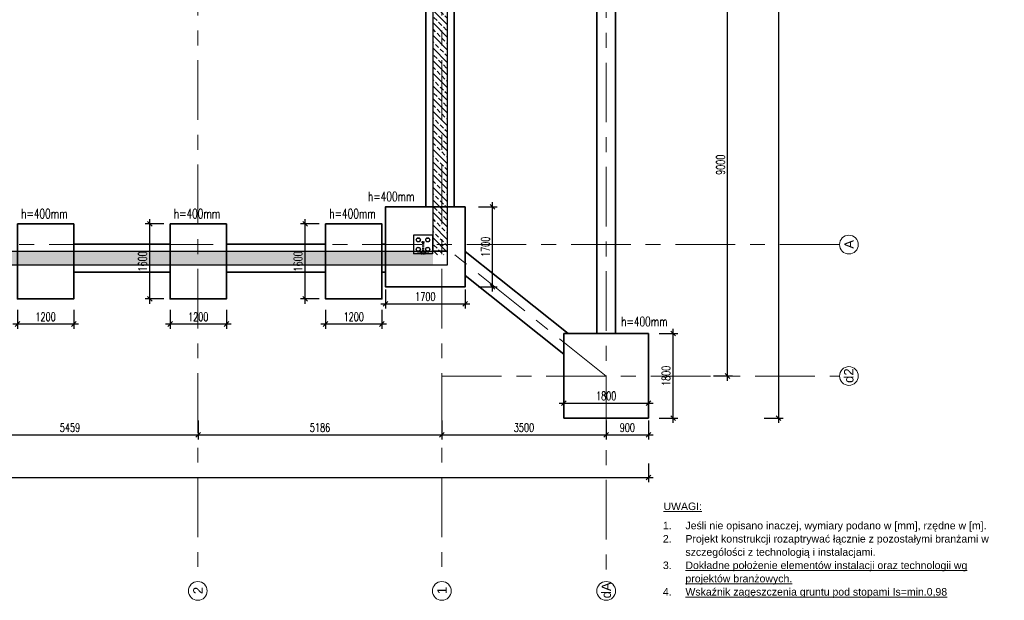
# Model space of a CAD drawing. Header units: millimetres. Extents: x 6071355 to 6728188, y -31956 to 56387.
# Tile 7 of 59: x 6107255 to 6128217, y -31956 to -19586. Entities that reach past the tile are written whole.
import ezdxf

# ---------------------------------------------------------------- set-up
doc = ezdxf.new("R2010")
doc.units = ezdxf.units.MM
doc.header["$MEASUREMENT"] = 0
doc.linetypes.add('DXK_LINE_DOT2', pattern=[3.9198, 1.9599, -1.9599])
doc.linetypes.add('Grid Line', pattern=[2222.5, 1270, -317.5, 317.5, -317.5])
doc.layers.add('A---Text.Generic', color=7, linetype='Continuous', lineweight=13, true_color=0x848484)
doc.layers.add('A_wymiary', color=7, linetype='Continuous', lineweight=15, true_color=0x848484)
doc.layers.add('BZ_MUR_FUND', color=8, linetype='Continuous')
doc.layers.add('ELEMENTY', color=7, linetype='Continuous')
for name, color, linetype, lineweight in [('M_ŁAWY', 3, 'Continuous', 35), ('Standard 1350-A_01-RZUT PARTERU LUSTRO2_28_Nowe_MODO_A1_osie-1_Nr_pióra__7_Nr_pióra__7_Nr_pióra__7', 7, 'Continuous', 18), ('Standard 1350-A_01-RZUT PARTERU LUSTRO2_28_Nowe_MODO_A1_osie_Nr_pióra__7_Nr_pióra__7_Nr_pióra__7', 7, 'Continuous', 18)]:
    doc.layers.add(name, color=color, linetype=linetype, lineweight=lineweight)
doc.styles.add('Arial prosty', font='arial.ttf')
doc.styles.add('STYL_AUTOMATYCZNY_1', font='arial.ttf')
doc.styles.add('wymiar', font='romans.shx', dxfattribs={"width": 0.7})
doc.dimstyles.new('AB_100mm', dxfattribs={"dimscale": 100, "dimtxt": 1.8, "dimasz": 1, "dimexe": 1, "dimexo": 0, "dimtad": 1, "dimrnd": 1, "dimtxsty": 'wymiar', "dimblk": 'OBLIQUE', "dimcen": 2.5, "dimdle": 1, "dimclrd": 4, "dimclre": 4, "dimclrt": 3, "dimadec": 0, "dimazin": 0, "dimtfac": 1, "dimtix": 1, "dimtmove": 2, "dimatfit": 3, "dimfxl": 3, "dimfxlon": 1, "dimarcsym": 0})

# ---------------------------------------------------------------- blocks, each defined once
blk = doc.blocks.new('Part-86624973-72575 - 1482')
at = {"layer": 'ELEMENTY', "color": 2, "linetype": 'Continuous'}
for p, q in [((80630, 6580), (80630, 6980)), ((80630, 6980), (81030, 6980)), ((81030, 6580), (81030, 6980)), ((80630, 6580), (81030, 6580))]:
    blk.add_line(p, q, dxfattribs=at)
blk = doc.blocks.new('Part-86624973-73510 - 1482')
at = {"layer": 'ELEMENTY', "color": 1, "linetype": 'DXK_LINE_DOT2'}
for p, q in [((81030, 6590), (81020, 6590)), ((81020, 6580), (81020, 6590)), ((81030, 6580), (81020, 6580)), ((81030, 6580), (81030, 6590))]:
    blk.add_line(p, q, dxfattribs=at)
blk = doc.blocks.new('Part-86624973-72897 - 1482')
at = {"layer": 'ELEMENTY', "color": 2, "linetype": 'Continuous'}
for radius, start, end in [(43.5, 22.5, 202.5), (40, 337.5, 157.5), (43.5, 202.5, 22.5), (40, 157.5, 337.5)]:
    blk.add_arc((80930, 6680), radius, start, end, dxfattribs=at)
blk = doc.blocks.new('Part-86624973-73509 - 1482')
at = {"layer": 'ELEMENTY', "color": 1, "linetype": 'DXK_LINE_DOT2'}
for p, q in [((80991, 6655), (80991, 6905)), ((80991, 6905), (80995, 6905)), ((80995, 6655), (80995, 6905)), ((80991, 6655), (80995, 6655))]:
    blk.add_line(p, q, dxfattribs=at)
blk = doc.blocks.new('Part-86624973-72899 - 1482')
at = {"layer": 'ELEMENTY', "color": 2, "linetype": 'Continuous'}
for radius, start, end in [(43.5, 22.5, 202.5), (40, 337.5, 157.5), (43.5, 202.5, 22.5), (40, 157.5, 337.5)]:
    blk.add_arc((80730, 6880), radius, start, end, dxfattribs=at)
blk = doc.blocks.new('Part-86624973-73511 - 1482')
at = {"layer": 'ELEMENTY', "color": 1, "linetype": 'DXK_LINE_DOT2'}
for p, q in [((80775, 6755), (80775, 6805)), ((80783, 6805), (80775, 6805)), ((80783, 6755), (80775, 6755)), ((80775, 6755), (80775, 6755)), ((80783, 6755), (80783, 6805)), ((80783, 6790), (80983, 6790)), ((80783, 6770), (80983, 6770)), ((80983, 6790), (80984, 6794)), ((80984, 6766), (80983, 6770)), ((80984, 6794), (80986, 6801)), ((80986, 6759), (80984, 6766)), ((80991, 6809), (80986, 6801)), ((80991, 6751), (80986, 6759)), ((80991, 6809), (81001, 6819)), ((81001, 6741), (80991, 6751)), ((81001, 6819), (81011, 6824)), ((81001, 6741), (81011, 6736)), ((81011, 6824), (81020, 6828)), ((81011, 6736), (81020, 6732)), ((81020, 6828), (81030, 6829)), ((81020, 6825), (81030, 6826)), ((81020, 6818), (81030, 6819)), ((81020, 6808), (81030, 6809)), ((81020, 6795), (81030, 6795)), ((81020, 6780), (81030, 6780)), ((81020, 6765), (81030, 6765)), ((81020, 6752), (81030, 6751)), ((81020, 6742), (81030, 6741)), ((81020, 6735), (81030, 6734)), ((81020, 6732), (81030, 6732)), ((81030, 6829), (81030, 6732))]:
    blk.add_line(p, q, dxfattribs=at)
blk = doc.blocks.new('Part-86624973-73507 - 1482')
at = {"layer": 'ELEMENTY', "color": 1, "linetype": 'DXK_LINE_DOT2'}
for p, q in [((81025, 6740), (81025, 6820)), ((81025, 6820), (81030, 6820)), ((81025, 6740), (81030, 6740)), ((81030, 6740), (81030, 6820))]:
    blk.add_line(p, q, dxfattribs=at)
blk = doc.blocks.new('Part-86624973-72898 - 1482')
at = {"layer": 'ELEMENTY', "color": 2, "linetype": 'Continuous'}
for radius, start, end in [(43.5, 22.5, 202.5), (40, 337.5, 157.5), (43.5, 202.5, 22.5), (40, 157.5, 337.5)]:
    blk.add_arc((80730, 6680), radius, start, end, dxfattribs=at)
blk = doc.blocks.new('Part-86624973-72900 - 1482')
at = {"layer": 'ELEMENTY', "color": 2, "linetype": 'Continuous'}
for radius, start, end in [(43.5, 22.5, 202.5), (40, 337.5, 157.5), (43.5, 202.5, 22.5), (40, 157.5, 337.5)]:
    blk.add_arc((80930, 6880), radius, start, end, dxfattribs=at)
blk = doc.blocks.new('Part-86624973-73508 - 1482')
at = {"layer": 'ELEMENTY', "color": 1, "linetype": 'DXK_LINE_DOT2'}
for p, q in [((80995, 6782), (80995, 6778)), ((80995, 6782), (81025, 6782)), ((80995, 6778), (81025, 6778)), ((81025, 6782), (81025, 6778))]:
    blk.add_line(p, q, dxfattribs=at)
blk = doc.blocks.new('Part-86624973-73512 - 1482')
at = {"layer": 'ELEMENTY', "color": 2, "linetype": 'Continuous'}
for p, q in [((80987, 6799), (80987, 6829)), ((80987, 6829), (80991, 6829)), ((80987, 6799), (80991, 6799)), ((80991, 6799), (80991, 6829))]:
    blk.add_line(p, q, dxfattribs=at)
blk = doc.blocks.new('_Oblique')
at = {"color": 0, "linetype": 'ByBlock', "lineweight": -2}
blk.add_line((-0.5, -0.5), (0.5, 0.5), dxfattribs=at)
blk = doc.blocks.new('*D12727')
at = {"layer": 'A_wymiary', "color": 4, "lineweight": -2}
for p, q in [((6122027, -18177), (6122427, -18177)), ((6122327, -27277), (6122327, -18077)), ((6122027, -27177), (6122427, -27177))]:
    blk.add_line(p, q, dxfattribs=at)
at = {"layer": 'Defpoints', "color": 0}
for p in [(6120491, -18177), (6122327, -18177), (6120641, -27177)]:
    blk.add_point(p, dxfattribs=at)
at = {"layer": 'A_wymiary', "color": 4, "lineweight": -2, "xscale": 100, "yscale": 100, "zscale": 100}
for p, rotation in [((6122327, -18177), 90), ((6122327, -27177), 270)]:
    blk.add_blockref('_Oblique', p, dxfattribs=dict(at, rotation=rotation))
at = {"layer": 'A_wymiary', "color": 3, "insert": (6122175, -22677), "char_height": 180, "attachment_point": 5, "rotation": 90, "style": 'wymiar'}
blk.add_mtext('9000', dxfattribs=at)
blk = doc.blocks.new('*D12758')
at = {"layer": 'A_wymiary', "color": 4, "lineweight": -2}
for p, q in [((6105596, -28128), (6105596, -28528)), ((6111056, -28128), (6111056, -28528)), ((6105496, -28428), (6111156, -28428))]:
    blk.add_line(p, q, dxfattribs=at)
at = {"layer": 'Defpoints', "color": 0}
for p in [(6105596, -24816), (6111056, -25536), (6111056, -28428)]:
    blk.add_point(p, dxfattribs=at)
at = {"layer": 'A_wymiary', "color": 4, "lineweight": -2, "xscale": 100, "yscale": 100, "zscale": 100, "rotation": 180}
blk.add_blockref('_Oblique', (6105596, -28428), dxfattribs=at)
at = {"layer": 'A_wymiary', "color": 4, "lineweight": -2, "xscale": 100, "yscale": 100, "zscale": 100}
blk.add_blockref('_Oblique', (6111056, -28428), dxfattribs=at)
at = {"layer": 'A_wymiary', "color": 3, "insert": (6108326, -28276), "char_height": 180, "attachment_point": 5, "style": 'wymiar'}
blk.add_mtext('5459', dxfattribs=at)
blk = doc.blocks.new('*D12759')
at = {"layer": 'A_wymiary', "color": 4, "lineweight": -2}
for p, q in [((6111056, -28128), (6111056, -28528)), ((6116241, -28128), (6116241, -28528)), ((6110956, -28428), (6116341, -28428))]:
    blk.add_line(p, q, dxfattribs=at)
at = {"layer": 'Defpoints', "color": 0}
for p in [(6116241, -25275), (6111056, -25536), (6116241, -28428)]:
    blk.add_point(p, dxfattribs=at)
at = {"layer": 'A_wymiary', "color": 4, "lineweight": -2, "xscale": 100, "yscale": 100, "zscale": 100, "rotation": 180}
blk.add_blockref('_Oblique', (6111056, -28428), dxfattribs=at)
at = {"layer": 'A_wymiary', "color": 4, "lineweight": -2, "xscale": 100, "yscale": 100, "zscale": 100}
blk.add_blockref('_Oblique', (6116241, -28428), dxfattribs=at)
at = {"layer": 'A_wymiary', "color": 3, "insert": (6113649, -28276), "char_height": 180, "attachment_point": 5, "style": 'wymiar'}
blk.add_mtext('5186', dxfattribs=at)
blk = doc.blocks.new('*D12760')
at = {"layer": 'A_wymiary', "color": 4, "lineweight": -2}
for p, q in [((6116241, -28128), (6116241, -28528)), ((6119741, -28128), (6119741, -28528)), ((6116141, -28428), (6119841, -28428))]:
    blk.add_line(p, q, dxfattribs=at)
at = {"layer": 'Defpoints', "color": 0}
for p in [(6116241, -25275), (6119741, -28074), (6119741, -28428)]:
    blk.add_point(p, dxfattribs=at)
at = {"layer": 'A_wymiary', "color": 4, "lineweight": -2, "xscale": 100, "yscale": 100, "zscale": 100, "rotation": 180}
blk.add_blockref('_Oblique', (6116241, -28428), dxfattribs=at)
at = {"layer": 'A_wymiary', "color": 4, "lineweight": -2, "xscale": 100, "yscale": 100, "zscale": 100}
blk.add_blockref('_Oblique', (6119741, -28428), dxfattribs=at)
at = {"layer": 'A_wymiary', "color": 3, "insert": (6117991, -28276), "char_height": 180, "attachment_point": 5, "style": 'wymiar'}
blk.add_mtext('3500', dxfattribs=at)
blk = doc.blocks.new('*D12761')
at = {"layer": 'A_wymiary', "color": 4, "lineweight": -2}
for p, q in [((6119741, -28128), (6119741, -28528)), ((6120641, -28128), (6120641, -28528)), ((6119641, -28428), (6120741, -28428))]:
    blk.add_line(p, q, dxfattribs=at)
at = {"layer": 'Defpoints', "color": 0}
for p in [(6119741, -28074), (6120641, -28074), (6120641, -28428)]:
    blk.add_point(p, dxfattribs=at)
at = {"layer": 'A_wymiary', "color": 4, "lineweight": -2, "xscale": 100, "yscale": 100, "zscale": 100, "rotation": 180}
blk.add_blockref('_Oblique', (6119741, -28428), dxfattribs=at)
at = {"layer": 'A_wymiary', "color": 4, "lineweight": -2, "xscale": 100, "yscale": 100, "zscale": 100}
blk.add_blockref('_Oblique', (6120641, -28428), dxfattribs=at)
at = {"layer": 'A_wymiary', "color": 3, "insert": (6120191, -28276), "char_height": 180, "attachment_point": 5, "style": 'wymiar'}
blk.add_mtext('900', dxfattribs=at)
blk = doc.blocks.new('*D12763')
at = {"layer": 'A_wymiary', "color": 4, "lineweight": -2}
for p, q in [((6084841, -29038), (6084841, -29438)), ((6120641, -29038), (6120641, -29438)), ((6084741, -29338), (6120741, -29338))]:
    blk.add_line(p, q, dxfattribs=at)
at = {"layer": 'Defpoints', "color": 0}
for p in [(6084841, -27444), (6120641, -28128), (6120641, -29338)]:
    blk.add_point(p, dxfattribs=at)
at = {"layer": 'A_wymiary', "color": 4, "lineweight": -2, "xscale": 100, "yscale": 100, "zscale": 100, "rotation": 180}
blk.add_blockref('_Oblique', (6084841, -29338), dxfattribs=at)
at = {"layer": 'A_wymiary', "color": 4, "lineweight": -2, "xscale": 100, "yscale": 100, "zscale": 100}
blk.add_blockref('_Oblique', (6120641, -29338), dxfattribs=at)
at = {"layer": 'A_wymiary', "color": 3, "insert": (6102741, -29185), "char_height": 180, "attachment_point": 5, "style": 'wymiar'}
blk.add_mtext('35800', dxfattribs=at)
blk = doc.blocks.new('*D12766')
at = {"layer": 'A_wymiary', "color": 4, "lineweight": -2}
for p, q in [((6123408, 53673), (6123408, -28174)), ((6123108, 53573), (6123508, 53573)), ((6123108, -28074), (6123508, -28074))]:
    blk.add_line(p, q, dxfattribs=at)
at = {"layer": 'Defpoints', "color": 0}
for p in [(6111846, 53573), (6120641, -28074), (6123408, -28074)]:
    blk.add_point(p, dxfattribs=at)
at = {"layer": 'A_wymiary', "color": 4, "lineweight": -2, "xscale": 100, "yscale": 100, "zscale": 100}
for p, rotation in [((6123408, 53573), 90), ((6123408, -28074), 270)]:
    blk.add_blockref('_Oblique', p, dxfattribs=dict(at, rotation=rotation))
at = {"layer": 'A_wymiary', "color": 3, "insert": (6123255, 12750), "char_height": 180, "attachment_point": 5, "rotation": 90, "style": 'wymiar'}
blk.add_mtext('81648', dxfattribs=at)
blk = doc.blocks.new('*D12806')
at = {"layer": 'A_wymiary', "color": 4, "lineweight": -2}
for p, q in [((6107206, -25769), (6107206, -26169)), ((6108406, -25769), (6108406, -26169)), ((6107106, -26069), (6108506, -26069))]:
    blk.add_line(p, q, dxfattribs=at)
at = {"layer": 'Defpoints', "color": 0}
for p in [(6107206, -25536), (6108406, -25536), (6108406, -26069)]:
    blk.add_point(p, dxfattribs=at)
at = {"layer": 'A_wymiary', "color": 4, "lineweight": -2, "xscale": 100, "yscale": 100, "zscale": 100, "rotation": 180}
blk.add_blockref('_Oblique', (6107206, -26069), dxfattribs=at)
at = {"layer": 'A_wymiary', "color": 4, "lineweight": -2, "xscale": 100, "yscale": 100, "zscale": 100}
blk.add_blockref('_Oblique', (6108406, -26069), dxfattribs=at)
at = {"layer": 'A_wymiary', "color": 3, "insert": (6107806, -25916), "char_height": 180, "attachment_point": 5, "style": 'wymiar'}
blk.add_mtext('1200', dxfattribs=at)
blk = doc.blocks.new('*D12807')
at = {"layer": 'A_wymiary', "color": 4, "lineweight": -2}
for p, q in [((6110023, -25636), (6110023, -23836)), ((6110323, -23936), (6109923, -23936)), ((6110323, -25536), (6109923, -25536))]:
    blk.add_line(p, q, dxfattribs=at)
at = {"layer": 'Defpoints', "color": 0}
for p in [(6110023, -23936), (6110456, -23936), (6110456, -25536)]:
    blk.add_point(p, dxfattribs=at)
at = {"layer": 'A_wymiary', "color": 4, "lineweight": -2, "xscale": 100, "yscale": 100, "zscale": 100}
for p, rotation in [((6110023, -23936), 90), ((6110023, -25536), 270)]:
    blk.add_blockref('_Oblique', p, dxfattribs=dict(at, rotation=rotation))
at = {"layer": 'A_wymiary', "color": 3, "insert": (6109870, -24736), "char_height": 180, "attachment_point": 5, "rotation": 90, "style": 'wymiar'}
blk.add_mtext('1600', dxfattribs=at)
blk = doc.blocks.new('*D12808')
at = {"layer": 'A_wymiary', "color": 4, "lineweight": -2}
for p, q in [((6110456, -25769), (6110456, -26169)), ((6111656, -25769), (6111656, -26169)), ((6110356, -26069), (6111756, -26069))]:
    blk.add_line(p, q, dxfattribs=at)
at = {"layer": 'Defpoints', "color": 0}
for p in [(6110456, -25536), (6111656, -25536), (6111656, -26069)]:
    blk.add_point(p, dxfattribs=at)
at = {"layer": 'A_wymiary', "color": 4, "lineweight": -2, "xscale": 100, "yscale": 100, "zscale": 100, "rotation": 180}
blk.add_blockref('_Oblique', (6110456, -26069), dxfattribs=at)
at = {"layer": 'A_wymiary', "color": 4, "lineweight": -2, "xscale": 100, "yscale": 100, "zscale": 100}
blk.add_blockref('_Oblique', (6111656, -26069), dxfattribs=at)
at = {"layer": 'A_wymiary', "color": 3, "insert": (6111056, -25916), "char_height": 180, "attachment_point": 5, "style": 'wymiar'}
blk.add_mtext('1200', dxfattribs=at)
blk = doc.blocks.new('*D12809')
at = {"layer": 'A_wymiary', "color": 4, "lineweight": -2}
for p, q in [((6113333, -25636), (6113333, -23836)), ((6113633, -23936), (6113233, -23936)), ((6113633, -25536), (6113233, -25536))]:
    blk.add_line(p, q, dxfattribs=at)
at = {"layer": 'Defpoints', "color": 0}
for p in [(6113333, -23936), (6113766, -23936), (6113766, -25536)]:
    blk.add_point(p, dxfattribs=at)
at = {"layer": 'A_wymiary', "color": 4, "lineweight": -2, "xscale": 100, "yscale": 100, "zscale": 100}
for p, rotation in [((6113333, -23936), 90), ((6113333, -25536), 270)]:
    blk.add_blockref('_Oblique', p, dxfattribs=dict(at, rotation=rotation))
at = {"layer": 'A_wymiary', "color": 3, "insert": (6113180, -24736), "char_height": 180, "attachment_point": 5, "rotation": 90, "style": 'wymiar'}
blk.add_mtext('1600', dxfattribs=at)
blk = doc.blocks.new('*D12810')
at = {"layer": 'A_wymiary', "color": 4, "lineweight": -2}
for p, q in [((6113766, -25769), (6113766, -26169)), ((6114966, -25769), (6114966, -26169)), ((6113666, -26069), (6115066, -26069))]:
    blk.add_line(p, q, dxfattribs=at)
at = {"layer": 'Defpoints', "color": 0}
for p in [(6113766, -25536), (6114966, -25536), (6114966, -26069)]:
    blk.add_point(p, dxfattribs=at)
at = {"layer": 'A_wymiary', "color": 4, "lineweight": -2, "xscale": 100, "yscale": 100, "zscale": 100, "rotation": 180}
blk.add_blockref('_Oblique', (6113766, -26069), dxfattribs=at)
at = {"layer": 'A_wymiary', "color": 4, "lineweight": -2, "xscale": 100, "yscale": 100, "zscale": 100}
blk.add_blockref('_Oblique', (6114966, -26069), dxfattribs=at)
at = {"layer": 'A_wymiary', "color": 3, "insert": (6114366, -25916), "char_height": 180, "attachment_point": 5, "style": 'wymiar'}
blk.add_mtext('1200', dxfattribs=at)
blk = doc.blocks.new('*D12811')
at = {"layer": 'A_wymiary', "color": 4, "lineweight": -2}
for p, q in [((6115041, -25337), (6115041, -25737)), ((6116741, -25337), (6116741, -25737)), ((6114941, -25637), (6116841, -25637))]:
    blk.add_line(p, q, dxfattribs=at)
at = {"layer": 'Defpoints', "color": 0}
for p in [(6115041, -25275), (6116741, -25275), (6116741, -25637)]:
    blk.add_point(p, dxfattribs=at)
at = {"layer": 'A_wymiary', "color": 4, "lineweight": -2, "xscale": 100, "yscale": 100, "zscale": 100, "rotation": 180}
blk.add_blockref('_Oblique', (6115041, -25637), dxfattribs=at)
at = {"layer": 'A_wymiary', "color": 4, "lineweight": -2, "xscale": 100, "yscale": 100, "zscale": 100}
blk.add_blockref('_Oblique', (6116741, -25637), dxfattribs=at)
at = {"layer": 'A_wymiary', "color": 3, "insert": (6115891, -25485), "char_height": 180, "attachment_point": 5, "style": 'wymiar'}
blk.add_mtext('1700', dxfattribs=at)
blk = doc.blocks.new('*D12812')
at = {"layer": 'A_wymiary', "color": 4, "lineweight": -2}
for p, q in [((6117323, -25375), (6117323, -23475)), ((6117023, -23575), (6117423, -23575)), ((6117023, -25275), (6117423, -25275))]:
    blk.add_line(p, q, dxfattribs=at)
at = {"layer": 'Defpoints', "color": 0}
for p in [(6116741, -23575), (6117323, -23575), (6116741, -25275)]:
    blk.add_point(p, dxfattribs=at)
at = {"layer": 'A_wymiary', "color": 4, "lineweight": -2, "xscale": 100, "yscale": 100, "zscale": 100}
for p, rotation in [((6117323, -23575), 90), ((6117323, -25275), 270)]:
    blk.add_blockref('_Oblique', p, dxfattribs=dict(at, rotation=rotation))
at = {"layer": 'A_wymiary', "color": 3, "insert": (6117171, -24425), "char_height": 180, "attachment_point": 5, "rotation": 90, "style": 'wymiar'}
blk.add_mtext('1700', dxfattribs=at)
blk = doc.blocks.new('*D12813')
at = {"layer": 'A_wymiary', "color": 4, "lineweight": -2}
for p, q in [((6121168, -28174), (6121168, -26174)), ((6120868, -26274), (6121268, -26274)), ((6120868, -28074), (6121268, -28074))]:
    blk.add_line(p, q, dxfattribs=at)
at = {"layer": 'Defpoints', "color": 0}
for p in [(6120641, -26274), (6121168, -26274), (6120641, -28074)]:
    blk.add_point(p, dxfattribs=at)
at = {"layer": 'A_wymiary', "color": 4, "lineweight": -2, "xscale": 100, "yscale": 100, "zscale": 100}
for p, rotation in [((6121168, -26274), 90), ((6121168, -28074), 270)]:
    blk.add_blockref('_Oblique', p, dxfattribs=dict(at, rotation=rotation))
at = {"layer": 'A_wymiary', "color": 3, "insert": (6121016, -27174), "char_height": 180, "attachment_point": 5, "rotation": 90, "style": 'wymiar'}
blk.add_mtext('1800', dxfattribs=at)
blk = doc.blocks.new('*D12814')
at = {"layer": 'A_wymiary', "color": 4, "lineweight": -2}
for p, q in [((6118841, -28053), (6118841, -27653)), ((6120641, -28053), (6120641, -27653)), ((6118741, -27753), (6120741, -27753))]:
    blk.add_line(p, q, dxfattribs=at)
at = {"layer": 'Defpoints', "color": 0}
for p in [(6120641, -27753), (6118841, -28074), (6120641, -28074)]:
    blk.add_point(p, dxfattribs=at)
at = {"layer": 'A_wymiary', "color": 4, "lineweight": -2, "xscale": 100, "yscale": 100, "zscale": 100, "rotation": 180}
blk.add_blockref('_Oblique', (6118841, -27753), dxfattribs=at)
at = {"layer": 'A_wymiary', "color": 4, "lineweight": -2, "xscale": 100, "yscale": 100, "zscale": 100}
blk.add_blockref('_Oblique', (6120641, -27753), dxfattribs=at)
at = {"layer": 'A_wymiary', "color": 3, "insert": (6119741, -27600), "char_height": 180, "attachment_point": 5, "style": 'wymiar'}
blk.add_mtext('1800', dxfattribs=at)

msp = doc.modelspace()

# ---------------------------------------------------------------- hatches: boundary and pattern name
at = {"layer": 'BZ_MUR_FUND', "transparency": 33554687}
h = msp.add_hatch(dxfattribs=at)
h.set_pattern_fill('ANSI33', color=256, scale=30, angle=90, style=0)
h.set_pattern_definition([(135, (5842994.15, -16272.68), (-134.70384, -134.70384), []), (135, (5842994.15, -16137.98), (-134.70384, -134.70384), [95.25, -47.625])])
h.paths.add_polyline_path([(6116054.794, -17977.195), (6116354.794, -17977.195), (6116354.794, -24597.123), (6116054.794, -24597.123)])
h = msp.add_hatch(dxfattribs=at)
h.set_pattern_fill('ANSI33', color=256, scale=30, style=0)
h.set_pattern_definition([(225, (6017351.1, -179552.04), (134.70384, -134.70384), []), (225, (6017216.4, -179552.04), (134.70384, -134.70384), [95.25, -47.625])])
h.paths.add_polyline_path([(6116053.18, -24516.123), (6116053.18, -24816.123), (6090919.308, -24816.123), (6090919.308, -24516.123)])

# ---------------------------------------------------------------- linework, layer by layer
for points in [[(6116054.794, -24516.123), (6116054.794, -17977.195), (6116354.794, -17977.195), (6116354.794, -24516.123)], [(6091220.921, -24516.123), (6116354.794, -24516.123), (6116354.794, -24816.123), (6091220.921, -24816.123)]]:
    msp.add_lwpolyline(points, close=True, dxfattribs=at)
at = {"layer": 'M_ŁAWY', "color": 4}
for p, q in [((6119541.365, -26274.26), (6119541.365, -18524.07)), ((6119941.365, -18524.07), (6119941.365, -26274.26)), ((6118932.888, -26274.26), (6116741.364, -24521.041)), ((6118841.364, -26713.291), (6116741.364, -25033.291))]:
    msp.add_line(p, q, dxfattribs=at)
for points in [[(6115904.794, -19177.202), (6115904.794, -23575.123)], [(6116504.794, -19177.202), (6116504.794, -23575.123)], [(6116741.364, -23575.123), (6115041.364, -23575.123), (6115041.364, -25275.123), (6116741.364, -25275.123), (6116741.364, -23575.123)], [(6110455.724, -24366.123), (6108405.752, -24366.123)], [(6113765.694, -24366.123), (6111655.724, -24366.123)], [(6115041.364, -24366.123), (6114965.694, -24366.123)], [(6110455.724, -24966.123), (6108405.752, -24966.123)], [(6113765.694, -24966.123), (6111655.724, -24966.123)], [(6115041.364, -24966.123), (6114965.694, -24966.123)]]:
    msp.add_lwpolyline(points, dxfattribs=at)
at = {"layer": 'M_ŁAWY', "color": 4, "elevation": 0}
for points in [[(6107205.752, -23936.123), (6107205.752, -25536.123), (6108405.752, -25536.123), (6108405.752, -23936.123)], [(6110455.724, -23936.123), (6110455.724, -25536.123), (6111655.724, -25536.123), (6111655.724, -23936.123)], [(6113765.694, -23936.123), (6113765.694, -25536.123), (6114965.694, -25536.123), (6114965.694, -23936.123)]]:
    msp.add_lwpolyline(points, close=True, dxfattribs=at)
at = {"layer": 'M_ŁAWY', "color": 4}
msp.add_lwpolyline([(6120641.364, -26274.26), (6118841.364, -26274.26), (6118841.364, -28074.26), (6120641.364, -28074.26)], close=True, dxfattribs=at)
at = {"layer": 'Standard 1350-A_01-RZUT PARTERU LUSTRO2_28_Nowe_MODO_A1_osie-1_Nr_pióra__7_Nr_pióra__7_Nr_pióra__7', "color": 7, "linetype": 'Grid Line', "lineweight": 18}
for p, q in [((6111046.364, 55114.428), (6111046.364, -31556.201)), ((6116241.364, 55114.428), (6116241.364, -31556.201)), ((6119741.364, -9389.078), (6119741.364, -31556.201)), ((6124708.5, -24377.166), (6079489.176, -24377.166)), ((6119741.364, -27177.166), (6116241.364, -24377.166)), ((6116244.161, -27177.166), (6124708.5, -27177.166))]:
    msp.add_line(p, q, dxfattribs=at)
at = {"layer": 'Standard 1350-A_01-RZUT PARTERU LUSTRO2_28_Nowe_MODO_A1_osie_Nr_pióra__7_Nr_pióra__7_Nr_pióra__7', "color": 7, "linetype": 'Continuous', "lineweight": 18}
for centre in [(6124908.5, -24377.166), (6124908.5, -27177.166), (6111046.364, -31756.201), (6116241.364, -31756.201), (6119741.364, -31756.201)]:
    msp.add_circle(centre, 200, dxfattribs=at)

# ---------------------------------------------------------------- block references
at = {"xscale": -1, "rotation": 89.99999999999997}
for name in ['Part-86624973-72575 - 1482', 'Part-86624973-72899 - 1482', 'Part-86624973-72898 - 1482', 'Part-86624973-72900 - 1482', 'Part-86624973-73511 - 1482', 'Part-86624973-72897 - 1482', 'Part-86624973-73509 - 1482', 'Part-86624973-73512 - 1482', 'Part-86624973-73507 - 1482', 'Part-86624973-73508 - 1482', 'Part-86624973-73510 - 1482']:
    msp.add_blockref(name, (6122621.38, 56452.981), dxfattribs=at)

# ---------------------------------------------------------------- texts
at = {"layer": 'A---Text.Generic', "color": 7, "char_height": 160, "line_spacing_factor": 1.058824, "style": 'Arial prosty'}
for s, insert, width, attachment_point in [('{\\LUWAGI:}', (6120961.418, -29954.469), 3141.77311, 4), ('\\A1;\\pxi-3,l4,t4;1.^IJeśli nie opisano inaczej, wymiary podano w [mm], rzędne w [m].\\P2.^IProjekt konstrukcji rozaptrywać łącznie z pozostałymi branżami w szczególości z technologią i instalacjami.\\P3.^I{\\LDokładne położenie elementów instalacji oraz technologii wg projektów branżowych.\\P}4.^I{\\LWskaźnik zagęszczenia gruntu pod stopami Is=min.0,98}', (6120788.517, -30282.9), 7606.37107, 1)]:
    msp.add_mtext(s, dxfattribs=dict(at, insert=insert, width=width, attachment_point=attachment_point))
at = {"layer": 'A_wymiary', "color": 3, "style": 'wymiar', "width": 0.7}
for p in [(6114669.378, -23453.557), (6107285.975, -23818.047, 0), (6110535.947, -23818.047, 0), (6113845.917, -23818.047, 0), (6120060.15, -26116.268)]:
    msp.add_text('h=400mm', height=200, dxfattribs=at).set_placement(p)
at = {"layer": 'Standard 1350-A_01-RZUT PARTERU LUSTRO2_28_Nowe_MODO_A1_osie_Nr_pióra__7_Nr_pióra__7_Nr_pióra__7', "color": 7, "linetype": 'Continuous', "lineweight": 18, "char_height": 200, "attachment_point": 3, "rotation": 90, "style": 'STYL_AUTOMATYCZNY_1'}
for s, insert in [('\\A1;{\\pqr;\\fArial|b0|i0|c238|p0;\\W1.000000;A}', (6124813.138, -24278.832)), ('\\A1;{\\pqr;\\fArial|b0|i0|c238|p0;\\W1.000000;d2}', (6124805.094, -27014)), ('\\A1;{\\pqr;\\fArial|b0|i0|c238|p0;\\W1.000000;dA}', (6119642.547, -31573.08)), ('\\A1;{\\pqr;\\fArial|b0|i0|c238|p0;\\W1.000000;2}', (6110948.747, -31669.08)), ('\\A1;{\\pqr;\\fArial|b0|i0|c238|p0;\\W1.000000;1}', (6116143.747, -31669.08))]:
    msp.add_mtext(s, dxfattribs=dict(at, insert=insert))

# ---------------------------------------------------------------- dimensions: what is measured, and where the dimension line sits
at = {"layer": 'A_wymiary'}
for base, p1, p2, picture, middle in [((6123407.991, -28074.26), (6111846.364, 53573.327), (6120641.364, -28074.26), '*D12766', (6123255.491, 12749.533)), ((6122327.47, -18177.166), (6120641.364, -27177.166), (6120491.364, -18177.166), '*D12727', (6122174.97, -22677.166))]:
    dim = msp.add_linear_dim(base=base, p1=p1, p2=p2, angle=90, dimstyle='AB_100mm', override={"dimpost": '', "dimtxsty": 'wymiar'}, dxfattribs=at)
    dim.commit()
    dim.dimension.update_dxf_attribs({"geometry": picture, "text_midpoint": middle})
for base, p1, p2, picture, middle in [((6117323.052, -23575.123), (6116741.364, -25275.123), (6116741.364, -23575.123), '*D12812', (6117170.552, -24425.123)), ((6110022.944, -23936.123, 0), (6110455.724, -25536.123, 0), (6110455.724, -23936.123, 0), '*D12807', (6109870.444, -24736.123, 0)), ((6113332.913, -23936.123, 0), (6113765.694, -25536.123, 0), (6113765.694, -23936.123, 0), '*D12809', (6113180.413, -24736.123, 0)), ((6121168.178, -26274.26), (6120641.364, -28074.26), (6120641.364, -26274.26), '*D12813', (6121015.678, -27174.26))]:
    dim = msp.add_linear_dim(base=base, p1=p1, p2=p2, angle=90, dimstyle='AB_100mm', dxfattribs=at)
    dim.commit()
    dim.dimension.update_dxf_attribs({"geometry": picture, "text_midpoint": middle})
for base, p1, p2, picture, middle in [((6111055.724, -28428.115), (6105596.364, -24816.123), (6111055.724, -25536.123, 0), '*D12758', (6108326.044, -28275.615)), ((6116241.364, -28428.115), (6111055.724, -25536.123, 0), (6116241.364, -25275.123), '*D12759', (6113648.544, -28275.615)), ((6116741.364, -25637.378), (6115041.364, -25275.123), (6116741.364, -25275.123), '*D12811', (6115891.364, -25484.878)), ((6119741.364, -28428.115), (6116241.364, -25275.123), (6119741.364, -28074.26), '*D12760', (6117991.364, -28275.615)), ((6108405.752, -26068.829, 0), (6107205.752, -25536.123, 0), (6108405.752, -25536.123, 0), '*D12806', (6107805.752, -25916.329, 0)), ((6111655.724, -26068.829, 0), (6110455.724, -25536.123, 0), (6111655.724, -25536.123, 0), '*D12808', (6111055.724, -25916.329, 0)), ((6114965.694, -26068.829, 0), (6113765.694, -25536.123, 0), (6114965.694, -25536.123, 0), '*D12810', (6114365.694, -25916.329, 0)), ((6120641.364, -27752.889), (6118841.364, -28074.26), (6120641.364, -28074.26), '*D12814', (6119741.364, -27600.389)), ((6120641.364, -28428.115), (6119741.364, -28074.26), (6120641.364, -28074.26), '*D12761', (6120191.364, -28275.615))]:
    dim = msp.add_linear_dim(base=base, p1=p1, p2=p2, dimstyle='AB_100mm', dxfattribs=at)
    dim.commit()
    dim.dimension.update_dxf_attribs({"geometry": picture, "text_midpoint": middle})
dim = msp.add_linear_dim(base=(6120641.364, -29337.811), p1=(6084841.357, -27443.748), p2=(6120641.364, -28128.115), dimstyle='AB_100mm', override={"dimpost": '', "dimtxsty": 'wymiar'}, dxfattribs=at)
dim.commit()
dim.dimension.update_dxf_attribs({"geometry": '*D12763', "text_midpoint": (6102741.361, -29185.311)})

doc.saveas('drawing.dxf')
